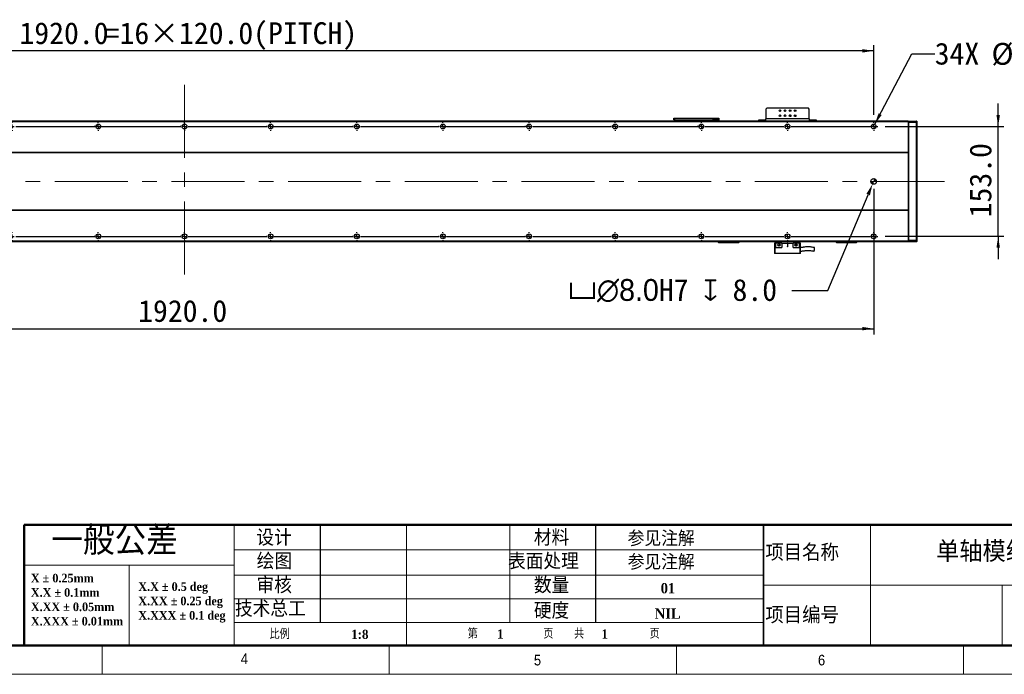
# Model space of a CAD drawing. Header units: millimetres. Extents: x 40 to 3320, y 40 to 2336.
# Tile 6 of 15: x 1165 to 2537, y 40 to 952. Entities that reach past the tile are written whole.
import ezdxf

# ---------------------------------------------------------------- set-up
doc = ezdxf.new("R2010")
doc.units = ezdxf.units.MM
doc.header["$LTSCALE"] = 8
doc.header["$PDSIZE"] = -1
doc.linetypes.add('CENTERX2', pattern=[20.32, 12.7, -2.54, 2.54, -2.54])
doc.layers.add('DIMNS', color=7, linetype='Continuous')
doc.styles.add('SLDTEXTSTYLE0', font='Gothic.ttf', dxfattribs={"width": 0.913})
doc.styles.add('SLDTEXTSTYLE1', font='timesbd.ttf', dxfattribs={"width": 0.933})
doc.styles.add('SLDTEXTSTYLE2', font='txt', dxfattribs={"bigfont": 'bigfont'})
doc.styles.add('SLDTEXTSTYLE3', font='txt', dxfattribs={"bigfont": 'bigfont'})
doc.styles.add('SLDTEXTSTYLE6', font='timesbd.ttf', dxfattribs={"width": 0.933, "bigfont": 'bigfont'})
doc.styles.add('SLDTEXTSTYLE7', font='txt')
doc.dimstyles.new('SLDDIMSTYLE0', dxfattribs={"dimtxt": 30.4, "dimasz": 16, "dimexe": 0, "dimexo": 0.0625, "dimgap": 7.6, "dimtad": 2, "dimdec": 1, "dimrnd": 1e-09, "dimzin": 4, "dimdsep": 46, "dimtxsty": 'SLDTEXTSTYLE7', "dimsah": 1, "dimcen": 0.09, "dimadec": 0, "dimazin": 1, "dimtfac": 1, "dimtdec": 1, "dimtmove": 0, "dimatfit": 0, "dimfxl": 0, "dimfrac": 2, "dimtolj": 1, "dimtzin": 12, "dimarcsym": 0})
doc.dimstyles.new('SLDDIMSTYLE1', dxfattribs={"dimtxt": 30.4, "dimasz": 16, "dimexe": 0, "dimexo": 0.0625, "dimgap": 7.6, "dimtad": 2, "dimdec": 1, "dimrnd": 1e-09, "dimzin": 4, "dimdsep": 46, "dimtxsty": 'SLDTEXTSTYLE7', "dimsah": 1, "dimcen": 0.09, "dimadec": 0, "dimazin": 1, "dimtfac": 1, "dimtdec": 1, "dimtofl": 0, "dimtmove": 0, "dimatfit": 3, "dimfxl": 0, "dimfrac": 2, "dimtolj": 1, "dimtzin": 12, "dimarcsym": 0})
doc.dimstyles.new('SLDDIMSTYLE2', dxfattribs={"dimtxt": 30.4, "dimasz": 16, "dimexe": 0, "dimexo": 0.0625, "dimgap": 7.6, "dimtad": 0, "dimtih": 1, "dimtoh": 1, "dimdec": 1, "dimrnd": 1e-09, "dimzin": 4, "dimdsep": 46, "dimtxsty": 'SLDTEXTSTYLE7', "dimsah": 1, "dimcen": 0, "dimadec": 0, "dimazin": 1, "dimtfac": 1, "dimtdec": 1, "dimtofl": 0, "dimtmove": 0, "dimatfit": 3, "dimfxl": 0, "dimfrac": 2, "dimtolj": 1, "dimtzin": 12, "dimarcsym": 0})
doc.dimstyles.new('SLDDIMSTYLE6', dxfattribs={"dimtxt": 30.4, "dimasz": 16, "dimexe": 0, "dimexo": 0.0625, "dimgap": 7.6, "dimtad": 0, "dimtih": 1, "dimtoh": 1, "dimdec": 1, "dimrnd": 1e-09, "dimzin": 12, "dimdsep": 46, "dimtxsty": 'SLDTEXTSTYLE7', "dimsah": 1, "dimcen": 0, "dimadec": 0, "dimazin": 3, "dimtfac": 1, "dimtdec": 1, "dimtofl": 0, "dimtmove": 0, "dimatfit": 3, "dimfxl": 0, "dimfrac": 2, "dimtolj": 1, "dimtzin": 12, "dimarcsym": 0})

# ---------------------------------------------------------------- blocks, each defined once
blk = doc.blocks.new('SW_NOTE_0')
at = {"color": 0, "linetype": 'Continuous', "lineweight": 0, "char_height": 12, "attachment_point": 1, "style": 'SLDTEXTSTYLE1'}
for s, insert in [('X.X ± 0.5 deg', (0, 15.8)), ('X.XX ± 0.25 deg', (0, -4.2)), ('X.XXX ± 0.1 deg', (0, -24.2))]:
    blk.add_mtext(s, dxfattribs=dict(at, insert=insert))
blk = doc.blocks.new('SW_NOTE_1')
at = {"color": 0, "linetype": 'Continuous', "lineweight": 0, "char_height": 12, "attachment_point": 1, "style": 'SLDTEXTSTYLE1'}
for s, insert in [('X ± 0.25mm ', (0, 15.8)), ('X.X ± 0.1mm', (0, -4.2))]:
    blk.add_mtext(s, dxfattribs=dict(at, insert=insert))
blk = doc.blocks.new('SW_NOTE_2')
at = {"color": 0, "linetype": 'Continuous', "lineweight": 0, "char_height": 12, "attachment_point": 1, "style": 'SLDTEXTSTYLE1'}
for s, insert in [('X.XX ± 0.05mm', (0, 15.8)), ('X.XXX ± 0.01mm', (0, -4.2))]:
    blk.add_mtext(s, dxfattribs=dict(at, insert=insert))
blk = doc.blocks.new('_D_27')
at = {"layer": 'DIMNS'}
for p, q in [((2356.4, 805.9), (2407.9, 904.2)), ((2407.9, 904.2), (2439.9, 904.2))]:
    blk.add_line(p, q, dxfattribs=at)
blk.add_solid([(2356.4, 805.9), (2366, 818.9), (2361.7, 821.2)], dxfattribs=at)
at = {"layer": 'DIMNS', "char_height": 30.4, "attachment_point": 1, "style": 'SLDTEXTSTYLE7'}
for s, insert in [('34X ', (2439.9, 919.5)), ('%%c', (2519, 919.2)), (' 6.8 THROUGH HOLE', (2566, 919.5))]:
    blk.add_mtext(s, dxfattribs=dict(at, insert=insert))
blk = doc.blocks.new('_D_28')
at = {"layer": 'Defpoints', "color": 0}
for p in [(2356.4, 730), (2353.3, 722.7)]:
    blk.add_point(p, dxfattribs=at)
at = {"layer": 'DIMNS', "color": 0, "lineweight": -2}
for p, q in [((2291.2, 574.6), (2347.1, 707.9)), ((2241, 574.6), (2291.2, 574.6))]:
    blk.add_line(p, q, dxfattribs=at)
at = {"layer": 'DIMNS', "color": 0}
blk.add_solid([(2344.7, 708.9), (2349.6, 706.9), (2353.3, 722.7)], dxfattribs=at)
at = {"layer": 'DIMNS', "color": 0, "insert": (1908.3, 590.4), "char_height": 30.4, "attachment_point": 1, "style": 'SLDTEXTSTYLE7'}
blk.add_mtext('\\A1; {\\fGDT|b0|i0|c134|p2;v\\fMS PGothic|b0|i0|c128|p34;∅8.0}H7 {\\fGDT|b0|i0|c134|p2;x} 8.0', dxfattribs=at)
blk = doc.blocks.new('_D_29')
at = {"layer": 'DIMNS'}
for p, q in [((2354.9, 716.2), (2354.9, 513.3)), ((434.9, 709.7), (434.9, 513.3)), ((434.9, 521.3), (2354.9, 521.3))]:
    blk.add_line(p, q, dxfattribs=at)
for points in [[(434.9, 521.3), (450.9, 518.9), (450.9, 523.7)], [(2354.9, 521.3), (2338.9, 523.7), (2338.9, 518.9)]]:
    blk.add_solid(points, dxfattribs=at)
at = {"layer": 'DIMNS', "insert": (1330.3, 561.2), "char_height": 30.4, "attachment_point": 1, "style": 'SLDTEXTSTYLE7'}
blk.add_mtext('1920.0', dxfattribs=at)
blk = doc.blocks.new('_D_30')
at = {"layer": 'DIMNS'}
for p, q in [((434.9, 819), (434.9, 916.2)), ((2354.9, 908.2), (434.9, 908.2)), ((2354.9, 819), (2354.9, 916.2))]:
    blk.add_line(p, q, dxfattribs=at)
for points in [[(434.9, 908.2), (450.9, 905.8), (450.9, 910.6)], [(2354.9, 908.2), (2338.9, 910.6), (2338.9, 905.8)]]:
    blk.add_solid(points, dxfattribs=at)
at = {"layer": 'DIMNS', "char_height": 30.4, "attachment_point": 1, "style": 'SLDTEXTSTYLE7'}
for s, insert in [('1920.0', (1165, 948)), ('=16×120.0(PITCH)', (1283.8, 948))]:
    blk.add_mtext(s, dxfattribs=dict(at, insert=insert))
blk = doc.blocks.new('_D_31')
at = {"layer": 'DIMNS'}
for p, q in [((2528.3, 802.9), (2528.3, 834.9)), ((2371, 802.9), (2536.3, 802.9)), ((2528.3, 649.9), (2528.3, 802.9)), ((2371, 649.9), (2536.3, 649.9)), ((2528.3, 649.9), (2528.3, 617.9))]:
    blk.add_line(p, q, dxfattribs=at)
for points in [[(2528.3, 802.9), (2530.7, 818.9), (2525.9, 818.9)], [(2528.3, 649.9), (2525.9, 633.9), (2530.7, 633.9)]]:
    blk.add_solid(points, dxfattribs=at)
at = {"layer": 'DIMNS', "insert": (2488.4, 676.3), "char_height": 30.4, "attachment_point": 1, "rotation": 90, "style": 'SLDTEXTSTYLE7'}
blk.add_mtext('153.0', dxfattribs=at)
blk = doc.blocks.new('SW_CENTERMARKSYMBOL_34')
at = {"layer": 'DIMNS', "color": 0}
for p, q in [((-5.08, 0), (-5.94, 0)), ((0, 0), (-2.54, 0)), ((0, 5.08), (0, 5.94)), ((0, 0), (0, 2.54)), ((0, 0), (0, -2.54)), ((0, 0), (2.54, 0)), ((5.08, 0), (114.92, 0)), ((114.92, 0), (114.06, 0)), ((120, 0), (117.46, 0)), ((120, 0), (117.46, 0)), ((120, 5.08), (120, 5.94)), ((120, 0), (120, 2.54)), ((120, 0), (120, 2.54)), ((120, 0), (120, -2.54)), ((120, 0), (122.54, 0)), ((120, 0), (120, -2.54)), ((120, 0), (122.54, 0)), ((125.08, 0), (125.94, 0)), ((125.08, 0), (234.92, 0)), ((234.92, 0), (234.06, 0)), ((240, 0), (237.46, 0)), ((240, 0), (237.46, 0)), ((240, 0), (237.46, 0)), ((240, 5.08), (240, 5.94)), ((240, 0), (240, 2.54)), ((240, 0), (240, 2.54)), ((240, 0), (240, 2.54)), ((240, 0), (240, -2.54)), ((240, 0), (242.54, 0)), ((240, 0), (240, -2.54)), ((240, 0), (242.54, 0)), ((240, 0), (240, -2.54)), ((240, 0), (242.54, 0)), ((245.08, 0), (245.94, 0)), ((245.08, 0), (354.92, 0)), ((354.92, 0), (354.06, 0)), ((360, 0), (357.46, 0)), ((360, 0), (357.46, 0)), ((360, 0), (357.46, 0)), ((360, 0), (357.46, 0)), ((360, 5.08), (360, 5.94)), ((360, 0), (360, 2.54)), ((360, 0), (360, 2.54)), ((360, 0), (360, 2.54)), ((360, 0), (360, 2.54)), ((360, 0), (360, -2.54)), ((360, 0), (362.54, 0)), ((360, 0), (360, -2.54)), ((360, 0), (362.54, 0)), ((360, 0), (360, -2.54)), ((360, 0), (362.54, 0)), ((360, 0), (360, -2.54)), ((360, 0), (362.54, 0)), ((365.08, 0), (365.94, 0)), ((365.08, 0), (474.92, 0)), ((474.92, 0), (474.06, 0)), ((480, 0), (477.46, 0)), ((480, 0), (477.46, 0)), ((480, 0), (477.46, 0)), ((480, 0), (477.46, 0)), ((480, 0), (477.46, 0)), ((480, 5.08), (480, 5.94)), ((480, 0), (480, 2.54)), ((480, 0), (480, 2.54)), ((480, 0), (480, 2.54)), ((480, 0), (480, 2.54)), ((480, 0), (480, 2.54)), ((480, 0), (480, -2.54)), ((480, 0), (482.54, 0)), ((480, 0), (480, -2.54)), ((480, 0), (482.54, 0)), ((480, 0), (480, -2.54)), ((480, 0), (482.54, 0)), ((480, 0), (480, -2.54)), ((480, 0), (482.54, 0)), ((480, 0), (480, -2.54)), ((480, 0), (482.54, 0)), ((485.08, 0), (485.94, 0)), ((485.08, 0), (594.92, 0)), ((594.92, 0), (594.06, 0)), ((600, 0), (597.46, 0)), ((600, 0), (597.46, 0)), ((600, 0), (597.46, 0)), ((600, 0), (597.46, 0)), ((600, 0), (597.46, 0)), ((600, 0), (597.46, 0)), ((600, 5.08), (600, 5.94)), ((600, 0), (600, 2.54)), ((600, 0), (600, 2.54)), ((600, 0), (600, 2.54)), ((600, 0), (600, 2.54)), ((600, 0), (600, 2.54)), ((600, 0), (600, 2.54)), ((600, 0), (600, -2.54)), ((600, 0), (602.54, 0)), ((600, 0), (600, -2.54)), ((600, 0), (602.54, 0)), ((600, 0), (600, -2.54)), ((600, 0), (602.54, 0)), ((600, 0), (600, -2.54)), ((600, 0), (602.54, 0)), ((600, 0), (600, -2.54)), ((600, 0), (602.54, 0)), ((600, 0), (600, -2.54)), ((600, 0), (602.54, 0)), ((605.08, 0), (605.94, 0)), ((605.08, 0), (714.92, 0)), ((714.92, 0), (714.06, 0)), ((720, 0), (717.46, 0)), ((720, 0), (717.46, 0)), ((720, 0), (717.46, 0)), ((720, 0), (717.46, 0)), ((720, 0), (717.46, 0)), ((720, 0), (717.46, 0)), ((720, 0), (717.46, 0)), ((720, 5.08), (720, 5.94)), ((720, 0), (720, 2.54)), ((720, 0), (720, 2.54)), ((720, 0), (720, 2.54)), ((720, 0), (720, 2.54)), ((720, 0), (720, 2.54)), ((720, 0), (720, 2.54)), ((720, 0), (720, 2.54)), ((720, 0), (720, -2.54)), ((720, 0), (722.54, 0)), ((720, 0), (720, -2.54)), ((720, 0), (722.54, 0)), ((720, 0), (720, -2.54)), ((720, 0), (722.54, 0)), ((720, 0), (720, -2.54)), ((720, 0), (722.54, 0)), ((720, 0), (720, -2.54)), ((720, 0), (722.54, 0)), ((720, 0), (720, -2.54)), ((720, 0), (722.54, 0)), ((720, 0), (720, -2.54)), ((720, 0), (722.54, 0)), ((725.08, 0), (725.94, 0)), ((725.08, 0), (834.92, 0)), ((834.92, 0), (834.06, 0)), ((840, 0), (837.46, 0)), ((840, 0), (837.46, 0)), ((840, 0), (837.46, 0)), ((840, 0), (837.46, 0)), ((840, 0), (837.46, 0)), ((840, 0), (837.46, 0)), ((840, 0), (837.46, 0)), ((840, 0), (837.46, 0)), ((840, 5.08), (840, 5.94)), ((840, 0), (840, 2.54)), ((840, 0), (840, 2.54)), ((840, 0), (840, 2.54)), ((840, 0), (840, 2.54)), ((840, 0), (840, 2.54)), ((840, 0), (840, 2.54)), ((840, 0), (840, 2.54)), ((840, 0), (840, 2.54)), ((840, 0), (840, -2.54)), ((840, 0), (842.54, 0)), ((840, 0), (840, -2.54)), ((840, 0), (842.54, 0)), ((840, 0), (840, -2.54)), ((840, 0), (842.54, 0)), ((840, 0), (840, -2.54)), ((840, 0), (842.54, 0)), ((840, 0), (840, -2.54)), ((840, 0), (842.54, 0)), ((840, 0), (840, -2.54)), ((840, 0), (842.54, 0)), ((840, 0), (840, -2.54)), ((840, 0), (842.54, 0)), ((840, 0), (840, -2.54)), ((840, 0), (842.54, 0)), ((845.08, 0), (845.94, 0)), ((845.08, 0), (954.92, 0)), ((954.92, 0), (954.06, 0)), ((960, 0), (957.46, 0)), ((960, 0), (957.46, 0)), ((960, 0), (957.46, 0)), ((960, 0), (957.46, 0)), ((960, 0), (957.46, 0)), ((960, 0), (957.46, 0)), ((960, 0), (957.46, 0)), ((960, 5.08), (960, 5.94)), ((960, 0), (960, 2.54)), ((960, 0), (960, 2.54)), ((960, 0), (960, 2.54)), ((960, 0), (960, 2.54)), ((960, 0), (960, 2.54)), ((960, 0), (960, 2.54)), ((960, 0), (960, 2.54)), ((960, 0), (960, -2.54)), ((960, 0), (962.54, 0)), ((960, 0), (960, -2.54)), ((960, 0), (962.54, 0)), ((960, 0), (960, -2.54)), ((960, 0), (962.54, 0)), ((960, 0), (960, -2.54)), ((960, 0), (962.54, 0)), ((960, 0), (960, -2.54)), ((960, 0), (962.54, 0)), ((960, 0), (960, -2.54)), ((960, 0), (962.54, 0)), ((960, 0), (960, -2.54)), ((960, 0), (962.54, 0)), ((965.08, 0), (965.94, 0)), ((965.08, 0), (1074.92, 0)), ((1074.92, 0), (1074.06, 0)), ((1080, 0), (1077.46, 0)), ((1080, 0), (1077.46, 0)), ((1080, 0), (1077.46, 0)), ((1080, 0), (1077.46, 0)), ((1080, 0), (1077.46, 0)), ((1080, 0), (1077.46, 0)), ((1080, 5.08), (1080, 5.94)), ((1080, 0), (1080, 2.54)), ((1080, 0), (1080, 2.54)), ((1080, 0), (1080, 2.54)), ((1080, 0), (1080, 2.54)), ((1080, 0), (1080, 2.54)), ((1080, 0), (1080, 2.54)), ((1080, 0), (1080, -2.54)), ((1080, 0), (1082.54, 0)), ((1080, 0), (1080, -2.54)), ((1080, 0), (1082.54, 0)), ((1080, 0), (1080, -2.54)), ((1080, 0), (1082.54, 0)), ((1080, 0), (1080, -2.54)), ((1080, 0), (1082.54, 0)), ((1080, 0), (1080, -2.54)), ((1080, 0), (1082.54, 0)), ((1080, 0), (1080, -2.54)), ((1080, 0), (1082.54, 0)), ((1085.08, 0), (1085.94, 0)), ((1085.08, 0), (1194.92, 0)), ((1194.92, 0), (1194.06, 0)), ((1200, 0), (1197.46, 0)), ((1200, 0), (1197.46, 0)), ((1200, 0), (1197.46, 0)), ((1200, 0), (1197.46, 0)), ((1200, 0), (1197.46, 0)), ((1200, 5.08), (1200, 5.94)), ((1200, 0), (1200, 2.54)), ((1200, 0), (1200, 2.54)), ((1200, 0), (1200, 2.54)), ((1200, 0), (1200, 2.54)), ((1200, 0), (1200, 2.54)), ((1200, 0), (1200, -2.54)), ((1200, 0), (1202.54, 0)), ((1200, 0), (1200, -2.54)), ((1200, 0), (1202.54, 0)), ((1200, 0), (1200, -2.54)), ((1200, 0), (1202.54, 0)), ((1200, 0), (1200, -2.54)), ((1200, 0), (1202.54, 0)), ((1200, 0), (1200, -2.54)), ((1200, 0), (1202.54, 0)), ((1205.08, 0), (1205.94, 0)), ((1205.08, 0), (1314.92, 0)), ((1314.92, 0), (1314.06, 0)), ((1320, 0), (1317.46, 0)), ((1320, 0), (1317.46, 0)), ((1320, 0), (1317.46, 0)), ((1320, 0), (1317.46, 0)), ((1320, 5.08), (1320, 5.94)), ((1320, 0), (1320, 2.54)), ((1320, 0), (1320, 2.54)), ((1320, 0), (1320, 2.54)), ((1320, 0), (1320, 2.54)), ((1320, 0), (1320, -2.54)), ((1320, 0), (1322.54, 0)), ((1320, 0), (1320, -2.54)), ((1320, 0), (1322.54, 0)), ((1320, 0), (1320, -2.54)), ((1320, 0), (1322.54, 0)), ((1320, 0), (1320, -2.54)), ((1320, 0), (1322.54, 0)), ((1325.08, 0), (1325.94, 0)), ((1325.08, 0), (1434.92, 0)), ((1434.92, 0), (1434.06, 0)), ((1440, 0), (1437.46, 0)), ((1440, 0), (1437.46, 0)), ((1440, 0), (1437.46, 0)), ((1440, 5.08), (1440, 5.94)), ((1440, 0), (1440, 2.54)), ((1440, 0), (1440, 2.54)), ((1440, 0), (1440, 2.54)), ((1440, 0), (1440, -2.54)), ((1440, 0), (1442.54, 0)), ((1440, 0), (1440, -2.54)), ((1440, 0), (1442.54, 0)), ((1440, 0), (1440, -2.54)), ((1440, 0), (1442.54, 0)), ((1445.08, 0), (1445.94, 0)), ((1445.08, 0), (1554.92, 0)), ((1554.92, 0), (1554.06, 0)), ((1560, 0), (1557.46, 0)), ((1560, 0), (1557.46, 0)), ((1560, 5.08), (1560, 5.94)), ((1560, 0), (1560, 2.54)), ((1560, 0), (1560, 2.54)), ((1560, 0), (1560, -2.54)), ((1560, 0), (1562.54, 0)), ((1560, 0), (1560, -2.54)), ((1560, 0), (1562.54, 0)), ((1565.08, 0), (1565.94, 0)), ((1565.08, 0), (1674.92, 0)), ((1680, 0), (1677.46, 0)), ((1680, 5.08), (1680, 5.94)), ((1680, 0), (1680, 2.54)), ((1680, 0), (1680, -2.54)), ((1680, 0), (1682.54, 0)), ((1685.08, 0), (1794.92, 0)), ((1800, 0), (1797.46, 0)), ((1800, 5.08), (1800, 5.94)), ((1800, 0), (1800, 2.54)), ((1800, 0), (1800, -2.54)), ((1800, 0), (1802.54, 0)), ((1805.08, 0), (1805.94, 0)), ((0, -5.08), (0, -5.94)), ((120, -5.08), (120, -5.94)), ((240, -5.08), (240, -5.94)), ((360, -5.08), (360, -5.94)), ((480, -5.08), (480, -5.94)), ((600, -5.08), (600, -5.94)), ((720, -5.08), (720, -5.94)), ((840, -5.08), (840, -5.94)), ((960, -5.08), (960, -5.94)), ((1080, -5.08), (1080, -5.94)), ((1200, -5.08), (1200, -5.94)), ((1320, -5.08), (1320, -5.94)), ((1440, -5.08), (1440, -5.94)), ((1560, -5.08), (1560, -5.94)), ((1680, -5.08), (1680, -5.94)), ((1800, -5.08), (1800, -5.94))]:
    blk.add_line(p, q, dxfattribs=at)
blk = doc.blocks.new('SW_CENTERMARKSYMBOL_35')
at = {"layer": 'DIMNS', "color": 0}
for p, q in [((-5.08, 0), (-5.94, 0)), ((0, 0), (-2.54, 0)), ((0, 5.08), (0, 5.94)), ((0, 0), (0, 2.54)), ((0, 0), (0, -2.54)), ((0, 0), (2.54, 0)), ((5.08, 0), (114.92, 0)), ((114.92, 0), (114.06, 0)), ((120, 0), (117.46, 0)), ((120, 0), (117.46, 0)), ((120, 5.08), (120, 5.94)), ((120, 0), (120, 2.54)), ((120, 0), (120, 2.54)), ((120, 0), (120, -2.54)), ((120, 0), (122.54, 0)), ((120, 0), (120, -2.54)), ((120, 0), (122.54, 0)), ((125.08, 0), (125.94, 0)), ((125.08, 0), (234.92, 0)), ((234.92, 0), (234.06, 0)), ((240, 0), (237.46, 0)), ((240, 0), (237.46, 0)), ((240, 0), (237.46, 0)), ((240, 5.08), (240, 5.94)), ((240, 0), (240, 2.54)), ((240, 0), (240, 2.54)), ((240, 0), (240, 2.54)), ((240, 0), (240, -2.54)), ((240, 0), (242.54, 0)), ((240, 0), (240, -2.54)), ((240, 0), (242.54, 0)), ((240, 0), (240, -2.54)), ((240, 0), (242.54, 0)), ((245.08, 0), (245.94, 0)), ((245.08, 0), (354.92, 0)), ((354.92, 0), (354.06, 0)), ((360, 0), (357.46, 0)), ((360, 0), (357.46, 0)), ((360, 0), (357.46, 0)), ((360, 0), (357.46, 0)), ((360, 5.08), (360, 5.94)), ((360, 0), (360, 2.54)), ((360, 0), (360, 2.54)), ((360, 0), (360, 2.54)), ((360, 0), (360, 2.54)), ((360, 0), (360, -2.54)), ((360, 0), (362.54, 0)), ((360, 0), (360, -2.54)), ((360, 0), (362.54, 0)), ((360, 0), (360, -2.54)), ((360, 0), (362.54, 0)), ((360, 0), (360, -2.54)), ((360, 0), (362.54, 0)), ((365.08, 0), (365.94, 0)), ((365.08, 0), (474.92, 0)), ((474.92, 0), (474.06, 0)), ((480, 0), (477.46, 0)), ((480, 0), (477.46, 0)), ((480, 0), (477.46, 0)), ((480, 0), (477.46, 0)), ((480, 0), (477.46, 0)), ((480, 5.08), (480, 5.94)), ((480, 0), (480, 2.54)), ((480, 0), (480, 2.54)), ((480, 0), (480, 2.54)), ((480, 0), (480, 2.54)), ((480, 0), (480, 2.54)), ((480, 0), (480, -2.54)), ((480, 0), (482.54, 0)), ((480, 0), (480, -2.54)), ((480, 0), (482.54, 0)), ((480, 0), (480, -2.54)), ((480, 0), (482.54, 0)), ((480, 0), (480, -2.54)), ((480, 0), (482.54, 0)), ((480, 0), (480, -2.54)), ((480, 0), (482.54, 0)), ((485.08, 0), (485.94, 0)), ((485.08, 0), (594.92, 0)), ((594.92, 0), (594.06, 0)), ((600, 0), (597.46, 0)), ((600, 0), (597.46, 0)), ((600, 0), (597.46, 0)), ((600, 0), (597.46, 0)), ((600, 0), (597.46, 0)), ((600, 0), (597.46, 0)), ((600, 5.08), (600, 5.94)), ((600, 0), (600, 2.54)), ((600, 0), (600, 2.54)), ((600, 0), (600, 2.54)), ((600, 0), (600, 2.54)), ((600, 0), (600, 2.54)), ((600, 0), (600, 2.54)), ((600, 0), (600, -2.54)), ((600, 0), (602.54, 0)), ((600, 0), (600, -2.54)), ((600, 0), (602.54, 0)), ((600, 0), (600, -2.54)), ((600, 0), (602.54, 0)), ((600, 0), (600, -2.54)), ((600, 0), (602.54, 0)), ((600, 0), (600, -2.54)), ((600, 0), (602.54, 0)), ((600, 0), (600, -2.54)), ((600, 0), (602.54, 0)), ((605.08, 0), (605.94, 0)), ((605.08, 0), (714.92, 0)), ((714.92, 0), (714.06, 0)), ((720, 0), (717.46, 0)), ((720, 0), (717.46, 0)), ((720, 0), (717.46, 0)), ((720, 0), (717.46, 0)), ((720, 0), (717.46, 0)), ((720, 0), (717.46, 0)), ((720, 0), (717.46, 0)), ((720, 5.08), (720, 5.94)), ((720, 0), (720, 2.54)), ((720, 0), (720, 2.54)), ((720, 0), (720, 2.54)), ((720, 0), (720, 2.54)), ((720, 0), (720, 2.54)), ((720, 0), (720, 2.54)), ((720, 0), (720, 2.54)), ((720, 0), (720, -2.54)), ((720, 0), (722.54, 0)), ((720, 0), (720, -2.54)), ((720, 0), (722.54, 0)), ((720, 0), (720, -2.54)), ((720, 0), (722.54, 0)), ((720, 0), (720, -2.54)), ((720, 0), (722.54, 0)), ((720, 0), (720, -2.54)), ((720, 0), (722.54, 0)), ((720, 0), (720, -2.54)), ((720, 0), (722.54, 0)), ((720, 0), (720, -2.54)), ((720, 0), (722.54, 0)), ((725.08, 0), (725.94, 0)), ((725.08, 0), (834.92, 0)), ((834.92, 0), (834.06, 0)), ((840, 0), (837.46, 0)), ((840, 0), (837.46, 0)), ((840, 0), (837.46, 0)), ((840, 0), (837.46, 0)), ((840, 0), (837.46, 0)), ((840, 0), (837.46, 0)), ((840, 0), (837.46, 0)), ((840, 0), (837.46, 0)), ((840, 5.08), (840, 5.94)), ((840, 0), (840, 2.54)), ((840, 0), (840, 2.54)), ((840, 0), (840, 2.54)), ((840, 0), (840, 2.54)), ((840, 0), (840, 2.54)), ((840, 0), (840, 2.54)), ((840, 0), (840, 2.54)), ((840, 0), (840, 2.54)), ((840, 0), (840, -2.54)), ((840, 0), (842.54, 0)), ((840, 0), (840, -2.54)), ((840, 0), (842.54, 0)), ((840, 0), (840, -2.54)), ((840, 0), (842.54, 0)), ((840, 0), (840, -2.54)), ((840, 0), (842.54, 0)), ((840, 0), (840, -2.54)), ((840, 0), (842.54, 0)), ((840, 0), (840, -2.54)), ((840, 0), (842.54, 0)), ((840, 0), (840, -2.54)), ((840, 0), (842.54, 0)), ((840, 0), (840, -2.54)), ((840, 0), (842.54, 0)), ((845.08, 0), (845.94, 0)), ((845.08, 0), (954.92, 0)), ((954.92, 0), (954.06, 0)), ((960, 0), (957.46, 0)), ((960, 0), (957.46, 0)), ((960, 0), (957.46, 0)), ((960, 0), (957.46, 0)), ((960, 0), (957.46, 0)), ((960, 0), (957.46, 0)), ((960, 0), (957.46, 0)), ((960, 5.08), (960, 5.94)), ((960, 0), (960, 2.54)), ((960, 0), (960, 2.54)), ((960, 0), (960, 2.54)), ((960, 0), (960, 2.54)), ((960, 0), (960, 2.54)), ((960, 0), (960, 2.54)), ((960, 0), (960, 2.54)), ((960, 0), (960, -2.54)), ((960, 0), (962.54, 0)), ((960, 0), (960, -2.54)), ((960, 0), (962.54, 0)), ((960, 0), (960, -2.54)), ((960, 0), (962.54, 0)), ((960, 0), (960, -2.54)), ((960, 0), (962.54, 0)), ((960, 0), (960, -2.54)), ((960, 0), (962.54, 0)), ((960, 0), (960, -2.54)), ((960, 0), (962.54, 0)), ((960, 0), (960, -2.54)), ((960, 0), (962.54, 0)), ((965.08, 0), (965.94, 0)), ((965.08, 0), (1074.92, 0)), ((1074.92, 0), (1074.06, 0)), ((1080, 0), (1077.46, 0)), ((1080, 0), (1077.46, 0)), ((1080, 0), (1077.46, 0)), ((1080, 0), (1077.46, 0)), ((1080, 0), (1077.46, 0)), ((1080, 0), (1077.46, 0)), ((1080, 5.08), (1080, 5.94)), ((1080, 0), (1080, 2.54)), ((1080, 0), (1080, 2.54)), ((1080, 0), (1080, 2.54)), ((1080, 0), (1080, 2.54)), ((1080, 0), (1080, 2.54)), ((1080, 0), (1080, 2.54)), ((1080, 0), (1080, -2.54)), ((1080, 0), (1082.54, 0)), ((1080, 0), (1080, -2.54)), ((1080, 0), (1082.54, 0)), ((1080, 0), (1080, -2.54)), ((1080, 0), (1082.54, 0)), ((1080, 0), (1080, -2.54)), ((1080, 0), (1082.54, 0)), ((1080, 0), (1080, -2.54)), ((1080, 0), (1082.54, 0)), ((1080, 0), (1080, -2.54)), ((1080, 0), (1082.54, 0)), ((1085.08, 0), (1085.94, 0)), ((1085.08, 0), (1194.92, 0)), ((1194.92, 0), (1194.06, 0)), ((1200, 0), (1197.46, 0)), ((1200, 0), (1197.46, 0)), ((1200, 0), (1197.46, 0)), ((1200, 0), (1197.46, 0)), ((1200, 0), (1197.46, 0)), ((1200, 5.08), (1200, 5.94)), ((1200, 0), (1200, 2.54)), ((1200, 0), (1200, 2.54)), ((1200, 0), (1200, 2.54)), ((1200, 0), (1200, 2.54)), ((1200, 0), (1200, 2.54)), ((1200, 0), (1200, -2.54)), ((1200, 0), (1202.54, 0)), ((1200, 0), (1200, -2.54)), ((1200, 0), (1202.54, 0)), ((1200, 0), (1200, -2.54)), ((1200, 0), (1202.54, 0)), ((1200, 0), (1200, -2.54)), ((1200, 0), (1202.54, 0)), ((1200, 0), (1200, -2.54)), ((1200, 0), (1202.54, 0)), ((1205.08, 0), (1205.94, 0)), ((1205.08, 0), (1314.92, 0)), ((1314.92, 0), (1314.06, 0)), ((1320, 0), (1317.46, 0)), ((1320, 0), (1317.46, 0)), ((1320, 0), (1317.46, 0)), ((1320, 0), (1317.46, 0)), ((1320, 5.08), (1320, 5.94)), ((1320, 0), (1320, 2.54)), ((1320, 0), (1320, 2.54)), ((1320, 0), (1320, 2.54)), ((1320, 0), (1320, 2.54)), ((1320, 0), (1320, -2.54)), ((1320, 0), (1322.54, 0)), ((1320, 0), (1320, -2.54)), ((1320, 0), (1322.54, 0)), ((1320, 0), (1320, -2.54)), ((1320, 0), (1322.54, 0)), ((1320, 0), (1320, -2.54)), ((1320, 0), (1322.54, 0)), ((1325.08, 0), (1325.94, 0)), ((1325.08, 0), (1434.92, 0)), ((1434.92, 0), (1434.06, 0)), ((1440, 0), (1437.46, 0)), ((1440, 0), (1437.46, 0)), ((1440, 0), (1437.46, 0)), ((1440, 5.08), (1440, 5.94)), ((1440, 0), (1440, 2.54)), ((1440, 0), (1440, 2.54)), ((1440, 0), (1440, 2.54)), ((1440, 0), (1440, -2.54)), ((1440, 0), (1442.54, 0)), ((1440, 0), (1440, -2.54)), ((1440, 0), (1442.54, 0)), ((1440, 0), (1440, -2.54)), ((1440, 0), (1442.54, 0)), ((1445.08, 0), (1445.94, 0)), ((1445.08, 0), (1554.92, 0)), ((1554.92, 0), (1554.06, 0)), ((1560, 0), (1557.46, 0)), ((1560, 0), (1557.46, 0)), ((1560, 5.08), (1560, 5.94)), ((1560, 0), (1560, 2.54)), ((1560, 0), (1560, 2.54)), ((1560, 0), (1560, -2.54)), ((1560, 0), (1562.54, 0)), ((1560, 0), (1560, -2.54)), ((1560, 0), (1562.54, 0)), ((1565.08, 0), (1565.94, 0)), ((1565.08, 0), (1674.92, 0)), ((1680, 0), (1677.46, 0)), ((1680, 5.08), (1680, 5.94)), ((1680, 0), (1680, 2.54)), ((1680, 0), (1680, -2.54)), ((1680, 0), (1682.54, 0)), ((1685.08, 0), (1794.92, 0)), ((1800, 0), (1797.46, 0)), ((1800, 5.08), (1800, 5.94)), ((1800, 0), (1800, 2.54)), ((1800, 0), (1800, -2.54)), ((1800, 0), (1802.54, 0)), ((1805.08, 0), (1805.94, 0)), ((0, -5.08), (0, -5.94)), ((120, -5.08), (120, -5.94)), ((240, -5.08), (240, -5.94)), ((360, -5.08), (360, -5.94)), ((480, -5.08), (480, -5.94)), ((600, -5.08), (600, -5.94)), ((720, -5.08), (720, -5.94)), ((840, -5.08), (840, -5.94)), ((960, -5.08), (960, -5.94)), ((1080, -5.08), (1080, -5.94)), ((1200, -5.08), (1200, -5.94)), ((1320, -5.08), (1320, -5.94)), ((1440, -5.08), (1440, -5.94)), ((1560, -5.08), (1560, -5.94)), ((1680, -5.08), (1680, -5.94)), ((1800, -5.08), (1800, -5.94))]:
    blk.add_line(p, q, dxfattribs=at)
blk = doc.blocks.new('SW_DOWELSYMBOL_6')
at = {"linetype": 'Continuous', "lineweight": 18}
h = blk.add_hatch(color=0, dxfattribs=at)
edge = h.paths.add_edge_path(flags=0)
edge.add_arc((0, 0), 4, 180, 270)
edge.add_line((0, -4), (0, 0))
edge.add_line((0, 0), (-4, 0))
h = blk.add_hatch(color=0, dxfattribs=at)
edge = h.paths.add_edge_path(flags=0)
edge.add_arc((0, 0), 4, 0, 90)
edge.add_line((0, 4), (0, 0))
edge.add_line((0, 0), (4, 0))
at = {"layer": 'DIMNS', "color": 0}
blk.add_circle((0, 0), 4, dxfattribs=at)

msp = doc.modelspace()

# ---------------------------------------------------------------- linework, layer by layer
at = {"color": 7, "linetype": 'Continuous', "lineweight": 25}
for p, q in [((2205.8652164, 828.1520988), (2204.8652293, 827.1520968)), ((2204.8652293, 827.1520968), (2204.8652293, 813.3520941)), ((2263.8652445, 828.1520988), (2205.8652164, 828.1520988)), ((2264.8652317, 827.1520968), (2263.8652445, 828.1520988)), ((2264.8652317, 813.3520941), (2264.8652317, 827.1520968)), ((2402.8652431, 810.3520955), (386.8652107, 810.3520955)), ((2402.8652431, 809.3520935), (386.8652107, 809.3520935)), ((2076.3652445, 812.3520996), (2076.3652445, 814.3520962)), ((2076.3652445, 814.3520962), (2077.3652317, 814.3520962)), ((2077.3652317, 812.3520996), (2076.3652445, 812.3520996)), ((2077.3652317, 814.3520962), (2077.3652317, 812.3520996)), ((2077.3652317, 814.3520962), (2131.3652517, 814.3520962)), ((2077.3652317, 812.3520996), (2131.3652517, 812.3520996)), ((2104.3652417, 810.518765), (2104.3652417, 812.3520996)), ((2104.3652417, 810.518765), (2139.3652083, 810.518765)), ((2104.3652417, 810.3520955), (2104.3652417, 810.518765)), ((2131.3652517, 812.3520996), (2131.3652517, 814.3520962)), ((2131.3652517, 814.3520962), (2139.3652083, 814.3520962)), ((2139.3652083, 812.3520996), (2131.3652517, 812.3520996)), ((2139.3652083, 814.3520962), (2139.3652083, 812.3520996)), ((2139.3652083, 812.3520996), (2139.3652083, 810.518765)), ((2139.3652083, 810.518765), (2139.3652083, 810.3520955)), ((2194.8652388, 810.3520955), (2194.8652388, 812.3520996)), ((2194.8652388, 812.3520996), (2195.8652259, 812.3520996)), ((2195.8652259, 812.3520996), (2195.8652259, 810.3520955)), ((2195.8652259, 812.3520996), (2203.8652422, 812.3520996)), ((2203.8652422, 812.3520996), (2203.8652422, 810.3520955)), ((2204.8652293, 812.3520996), (2203.8652422, 812.3520996)), ((2264.8652317, 813.3520941), (2204.8652293, 813.3520941)), ((2204.8652293, 810.3520955), (2204.8652293, 813.3520941)), ((2264.8652317, 813.3520941), (2264.8652317, 810.3520955)), ((2265.8652188, 812.3520996), (2264.8652317, 812.3520996)), ((2265.8652188, 812.3520996), (2265.8652188, 810.3520955)), ((2265.8652188, 812.3520996), (2273.865235, 812.3520996)), ((2273.865235, 810.3520955), (2273.865235, 812.3520996)), ((2273.865235, 812.3520996), (2274.8652221, 812.3520996)), ((2274.8652221, 812.3520996), (2274.8652221, 810.3520955)), ((2402.8652431, 810.0520979), (2403.1651737, 810.3520955)), ((2402.8652431, 810.3520955), (2402.8652431, 809.3520935)), ((2402.8652431, 809.3520935), (2402.8652431, 766.8520968)), ((2403.1651737, 810.3520955), (2403.1651737, 808.3520989)), ((2403.1651737, 810.3520955), (2414.5652773, 810.3520955)), ((2414.5652773, 808.3520989), (2414.5652773, 810.3520955)), ((2414.8652078, 810.0520979), (2414.5652773, 810.3520955)), ((2414.8652078, 810.0520979), (2414.8652078, 808.2278307)), ((2402.8652431, 808.2278307), (2403.1651737, 808.3520989)), ((2403.1651737, 808.3520989), (2403.1651737, 644.3520944)), ((2414.5652773, 808.3520989), (2403.1651737, 808.3520989)), ((2414.5652773, 644.3520944), (2414.5652773, 808.3520989)), ((2414.8652078, 808.2278307), (2414.5652773, 808.3520989)), ((2414.8652078, 808.2278307), (2414.8652078, 644.4763626)), ((2402.8652431, 766.8520968), (386.8652107, 766.8520968)), ((2402.8652431, 766.3520957), (386.8652107, 766.3520957)), ((2402.8652431, 766.8520968), (2402.8652431, 766.3520957)), ((2402.8652431, 766.3520957), (2402.8652431, 686.3520975)), ((2402.8652431, 686.3520975), (386.8652107, 686.3520975)), ((2402.8652431, 685.8520965), (386.8652107, 685.8520965)), ((2402.8652431, 686.3520975), (2402.8652431, 685.8520965)), ((2402.8652431, 685.8520965), (2402.8652431, 643.3520998)), ((2402.8652431, 643.3520998), (386.8652107, 643.3520998)), ((2402.8652431, 642.3520978), (386.8652107, 642.3520978)), ((2138.8652445, 641.1520998), (2138.8652445, 642.3520978)), ((2138.8652445, 641.1520998), (2139.1652347, 640.8520947)), ((2138.8652445, 641.1520998), (2139.8652317, 641.1520998)), ((2139.9895074, 640.8520947), (2139.1652347, 640.8520947)), ((2139.8652317, 642.3520978), (2139.8652317, 641.1520998)), ((2139.9895074, 640.8520947), (2139.8652317, 641.1520998)), ((2139.8652317, 641.1520998), (2165.8652546, 641.1520998)), ((2165.7409789, 640.8520947), (2139.9895074, 640.8520947)), ((2165.7409789, 640.8520947), (2165.8652546, 641.1520998)), ((2166.5652515, 640.8520947), (2165.7409789, 640.8520947)), ((2165.8652546, 641.1520998), (2165.8652546, 642.3520978)), ((2165.8652546, 641.1520998), (2166.8652417, 641.1520998)), ((2166.5652515, 640.8520947), (2166.8652417, 641.1520998)), ((2166.8652417, 642.3520978), (2166.8652417, 641.1520998)), ((2216.8652536, 640.4520954), (2216.8652536, 626.0520975)), ((2218.0652143, 640.4520954), (2216.8652536, 640.4520954)), ((2217.8652407, 640.4520954), (2217.8652407, 642.3520978)), ((2218.0652143, 634.4520982), (2217.8652407, 634.4520982)), ((2217.8652407, 626.0520975), (2217.8652407, 634.4520982)), ((2218.0652143, 640.4520954), (2218.0652143, 634.4520982)), ((2226.8652441, 640.4520954), (2218.0652143, 640.4520954)), ((2218.0652143, 634.4520982), (2226.8652441, 634.4520982)), ((2226.8652441, 640.4520954), (2234.6152188, 640.4520954)), ((2226.8652441, 640.4520954), (2226.8652441, 634.4520982)), ((2235.1152422, 640.4520954), (2234.6152188, 640.4520954)), ((2234.6152188, 640.4520954), (2234.6152188, 635.702097)), ((2235.1152422, 640.4520954), (2242.8652169, 640.4520954)), ((2235.1152422, 635.702097), (2235.1152422, 640.4520954)), ((2251.6652466, 640.4520954), (2242.8652169, 640.4520954)), ((2242.8652169, 634.4520982), (2242.8652169, 640.4520954)), ((2242.8652169, 634.4520982), (2251.6652466, 634.4520982)), ((2246.2433697, 638.9038126), (2246.4107396, 639.001378)), ((2246.2433697, 638.9038126), (2246.4107396, 639.001378)), ((2247.8745104, 638.5033141), (2248.0057599, 638.0993138)), ((2252.8652074, 640.4520954), (2251.6652466, 640.4520954)), ((2251.6652466, 634.4520982), (2251.6652466, 640.4520954)), ((2251.8652202, 634.4520982), (2251.6652466, 634.4520982)), ((2251.8652202, 640.4520954), (2251.8652202, 642.3520978)), ((2251.8652202, 634.4520982), (2251.8652202, 626.0520975)), ((2252.8652074, 626.0520975), (2252.8652074, 640.4520954)), ((2302.8652193, 641.1520998), (2302.8652193, 642.3520978)), ((2302.8652193, 641.1520998), (2303.1652094, 640.8520947)), ((2302.8652193, 641.1520998), (2303.8652064, 641.1520998)), ((2303.9894821, 640.8520947), (2303.1652094, 640.8520947)), ((2303.8652064, 642.3520978), (2303.8652064, 641.1520998)), ((2303.9894821, 640.8520947), (2303.8652064, 641.1520998)), ((2303.8652064, 641.1520998), (2329.8652293, 641.1520998)), ((2329.7409536, 640.8520947), (2303.9894821, 640.8520947)), ((2329.7409536, 640.8520947), (2329.8652293, 641.1520998)), ((2330.5652262, 640.8520947), (2329.7409536, 640.8520947)), ((2329.8652293, 641.1520998), (2329.8652293, 642.3520978)), ((2329.8652293, 641.1520998), (2330.8652164, 641.1520998)), ((2330.5652262, 640.8520947), (2330.8652164, 641.1520998)), ((2330.8652164, 642.3520978), (2330.8652164, 641.1520998)), ((2402.8652431, 644.4763626), (2403.1651737, 644.3520944)), ((2402.8652431, 643.3520998), (2402.8652431, 642.3520978)), ((2402.8652431, 642.6520954), (2403.1651737, 642.3520978)), ((2403.1651737, 644.3520944), (2403.1651737, 642.3520978)), ((2403.1651737, 644.3520944), (2414.5652773, 644.3520944)), ((2414.5652773, 642.3520978), (2403.1651737, 642.3520978)), ((2414.8652078, 644.4763626), (2414.5652773, 644.3520944)), ((2414.5652773, 642.3520978), (2414.5652773, 644.3520944)), ((2414.8652078, 642.6520954), (2414.5652773, 642.3520978)), ((2414.8652078, 644.4763626), (2414.8652078, 642.6520954)), ((2217.8652407, 626.0520975), (2216.8652536, 626.0520975)), ((2251.8652202, 626.0520975), (2217.8652407, 626.0520975)), ((2252.8652074, 626.0520975), (2251.8652202, 626.0520975))]:
    msp.add_line(p, q, dxfattribs=at)
at = {"color": 8, "linetype": 'Continuous', "lineweight": 25}
for p, q in [((2232.1152212, 818.8520978), (2230.6152107, 818.8520978)), ((2239.1152503, 818.8520978), (2237.6152398, 818.8520978))]:
    msp.add_line(p, q, dxfattribs=at)
at = {"color": 7, "linetype": 'Continuous', "lineweight": 50}
for p, q in [((1171.7559834, 248), (1171.7559834, 80)), ((1171.7559834, 248), (1464, 248)), ((3280, 248), (1464, 248)), ((80, 80), (3280, 80))]:
    msp.add_line(p, q, dxfattribs=at)
at = {"color": 7, "linetype": 'Continuous', "lineweight": 18}
for p, q in [((1464, 248), (1464, 220)), ((1464, 192), (1464, 248)), ((1464, 220), (1464, 248)), ((1704.336839, 248), (1704.336839, 80)), ((1848, 248), (1848, 112.0474543)), ((2350.6031435, 248), (2350.6031435, 80)), ((1464, 192), (1464, 220)), ((1464, 213.2644636), (2201.4758613, 213.2644636)), ((1464, 192), (1171.7559834, 192)), ((1317.8779917, 192), (1317.8779917, 80)), ((1464, 192), (1464, 80)), ((1464, 178.0393756), (2201.4758613, 178.0393756)), ((2201.4758613, 164), (2674.0064972, 164)), ((2533.8235685, 164), (2533.8235685, 80)), ((1464, 145.0437235), (2201.4758613, 145.0437235)), ((2201.4758613, 112.0474543), (1464, 112.0474543)), ((80, 80), (3280, 80)), ((984, 80), (3280, 80)), ((1280, 40), (1280, 80)), ((1680, 40), (1680, 80)), ((2080, 80), (2080, 40)), ((2480, 40), (2480, 80)), ((40, 40), (3320, 40))]:
    msp.add_line(p, q, dxfattribs=at)
at = {"color": 7, "linetype": 'Continuous', "lineweight": 35}
msp.add_line((2201.4758613, 248), (2201.4758613, 80), dxfattribs=at)
at = {"color": 7, "linetype": 'Continuous', "lineweight": 25}
for centre, radius in [((2224.3652269, 824.8520966), 1.25), ((2231.3652269, 824.8520966), 1.25), ((2238.3652269, 824.8520966), 1.25), ((2245.3652269, 824.8520966), 1.25), ((2224.3652269, 817.8520966), 1.25), ((2231.3652269, 817.8520966), 1.25), ((2238.3652269, 817.8520966), 1.25), ((2245.3652269, 817.8520966), 1.25), ((1274.8652269, 802.8520966), 3.4), ((1394.8652269, 802.8520966), 3.4), ((1514.8652269, 802.8520966), 3.4), ((1634.8652269, 802.8520966), 3.4), ((1754.8652269, 802.8520966), 3.4), ((1874.8652269, 802.8520966), 3.4), ((1994.8652269, 802.8520966), 3.4), ((2114.8652269, 802.8520966), 3.4), ((2234.8652269, 802.8520966), 3.4), ((2354.8652269, 802.8520966), 3.4), ((2354.8652269, 726.3520966), 4), ((1274.8652269, 649.8520966), 3.4), ((1394.8652269, 649.8520966), 3.4), ((1514.8652269, 649.8520966), 3.4), ((1634.8652269, 649.8520966), 3.4), ((1754.8652269, 649.8520966), 3.4), ((1874.8652269, 649.8520966), 3.4), ((1994.8652269, 649.8520966), 3.4), ((2114.8652269, 649.8520966), 3.4), ((2234.8652269, 649.8520966), 3.4), ((2354.8652269, 649.8520966), 3.4), ((2222.8652269, 637.9520966), 1.6), ((2246.8652269, 637.9520966), 1.6)]:
    msp.add_circle(centre, radius, dxfattribs=at)
msp.add_arc((2234.8652269, 635.7020966), 0.25, 180, 0, dxfattribs=at)
for points, knots in [([(2224.0057708, 638.0993138), (2224.0250287, 637.9707509), (2224.0637315, 637.7123773), (2223.9569287, 637.3221562), (2223.7347501, 636.9763594), (2223.3988694, 636.7098987), (2222.980968, 636.559272), (2222.5233453, 636.5520025), (2222.0883637, 636.6829509), (2221.8570542, 636.8651541), (2221.7483641, 636.9507696)], [0, 0, 0, 0, 0.1147385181, 0.2305906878, 0.3509276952, 0.4758259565, 0.6054439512, 0.7393907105, 0.877542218, 1, 1, 1, 1]), ([(2222.8468777, 639.2515685), (2222.9887387, 639.2245271), (2223.2718513, 639.1705605), (2223.6254329, 638.9179137), (2223.8047021, 638.6688851), (2223.8662174, 638.5230063), (2223.8745214, 638.5033141)], [0, 0, 0, 0, 0.3222952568, 0.6432059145, 0.9518363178, 1, 1, 1, 1]), ([(2246.865225, 639.1020949), (2246.7492452, 639.0918929), (2246.5172996, 639.0714903), (2246.2010045, 638.9111623), (2245.945001, 638.6712844), (2245.7726372, 638.3640058), (2245.6995457, 638.0198761), (2245.7322594, 637.6694369), (2245.867974, 637.3447428), (2246.0941827, 637.075149), (2246.3905142, 636.8852711), (2246.729934, 636.7922831), (2247.0816857, 636.8046619), (2247.4136307, 636.9212269), (2247.696268, 637.1315564), (2247.9014877, 637.4161005), (2248.0199364, 637.7503485), (2248.0104854, 637.9829921), (2248.0057599, 638.0993138)], [0, 0, 0, 0, 0.0625025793, 0.1249975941, 0.1875005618, 0.2499986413, 0.3124973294, 0.3749960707, 0.4374960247, 0.4999921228, 0.5624926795, 0.6249990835, 0.6874943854, 0.7499985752, 0.8124958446, 0.8749989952, 0.9374995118, 1, 1, 1, 1]), ([(2248.0057599, 638.0993138), (2248.0250178, 637.9707509), (2248.0637205, 637.7123773), (2247.9569177, 637.3221562), (2247.7347392, 636.9763594), (2247.3988584, 636.7098987), (2246.9809571, 636.559272), (2246.5233344, 636.5520025), (2246.0883527, 636.6829509), (2245.8570432, 636.8651541), (2245.7483532, 636.9507696)], [0, 0, 0, 0, 0.1147385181, 0.2305906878, 0.3509276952, 0.4758259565, 0.6054439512, 0.7393907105, 0.877542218, 1, 1, 1, 1]), ([(2246.8468668, 639.2515685), (2246.9887512, 639.2245342), (2247.2718755, 639.1705884), (2247.6254258, 638.9178911), (2247.8046913, 638.6688854), (2247.8662065, 638.5230063), (2247.8745104, 638.5033141)], [0, 0, 0, 0, 0.3223364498, 0.6432082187, 0.9518366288, 1, 1, 1, 1]), ([(2272.1777679, 634.2443387), (2271.2076973, 634.3992205), (2269.3968673, 634.6883381), (2266.9280934, 635.0720045), (2264.8694433, 635.2407601), (2263.0155674, 635.2796469), (2260.9829038, 635.1989439), (2259.1515662, 634.9921288), (2257.6408966, 634.7746872), (2256.6311579, 634.6236183), (2255.5885857, 634.4721274), (2254.5257758, 634.3532685), (2253.6079251, 634.275823), (2253.058633, 634.3091723), (2252.8652074, 634.3209158)], [0, 0, 0, 0, 0.1557752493, 0.29078551, 0.3967691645, 0.4749895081, 0.5735874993, 0.7047454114, 0.7546869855, 0.8070848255, 0.8612074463, 0.9159527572, 0.9704039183, 1, 1, 1, 1]), ([(2271.6126563, 629.3453287), (2271.6471567, 629.3313651), (2271.7451364, 629.2917093), (2271.9379221, 629.5585258), (2272.1523537, 630.0570704), (2272.3400649, 630.7537057), (2272.4802194, 631.5601726), (2272.5577686, 632.3993576), (2272.5618796, 633.1793574), (2272.4884573, 633.7954432), (2272.3565263, 634.1837024), (2272.2335792, 634.2140979), (2272.1775891, 634.22794)], [0, 0, 0, 0, 0.05740453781, 0.16302642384, 0.26646594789, 0.36997706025, 0.47478804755, 0.5815850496, 0.69023210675, 0.79977582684, 0.90881794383, 1, 1, 1, 1]), ([(2252.8652074, 629.33571), (2253.1003759, 629.327294), (2253.8182144, 629.3016048), (2254.963545, 629.3897695), (2256.6449857, 629.5829318), (2258.3442044, 629.8515524), (2260.021007, 630.0815011), (2261.4691467, 630.226797), (2263.155813, 630.3123908), (2265.0661289, 630.2494928), (2267.1040191, 630.025272), (2269.2135834, 629.6679321), (2270.7606228, 629.4305239), (2271.6069938, 629.3006401)], [0, 0, 0, 0, 0.036869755, 0.112542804, 0.1785183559, 0.3028051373, 0.3842704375, 0.4445306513, 0.5302879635, 0.6473399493, 0.7447489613, 0.8603545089, 1, 1, 1, 1])]:
    msp.add_open_spline(points, degree=3, knots=knots, dxfattribs=at)
at = {"layer": 'DIMNS', "linetype": 'CENTERX2', "lineweight": 18}
for p, q in [((1394.8652269, 860.8520966), (1394.8652269, 591.8520966)), ((2453.6652269, 726.3520966), (336.0652269, 726.3520966))]:
    msp.add_line(p, q, dxfattribs=at)
at = {"layer": 'DIMNS', "color": 7}
for p, q in [((1584.2007008, 112.0474543), (1584.2007008, 248)), ((1967.4614906, 248), (1967.4614906, 112.0474543))]:
    msp.add_line(p, q, dxfattribs=at)

# ---------------------------------------------------------------- block references
at = {"color": 7, "linetype": 'Continuous', "lineweight": 0}
for name, p in [('SW_NOTE_1', (1180.8686615, 164.1737335)), ('SW_NOTE_0', (1330.5570432, 152.3120833)), ('SW_NOTE_2', (1180.8686615, 124.1737344))]:
    msp.add_blockref(name, p, dxfattribs=at)
at = {"layer": 'DIMNS'}
for name, p in [('SW_CENTERMARKSYMBOL_34', (554.8652269, 802.8520966)), ('SW_DOWELSYMBOL_6', (2354.8652269, 726.3520966)), ('SW_CENTERMARKSYMBOL_35', (554.8652269, 649.8520966))]:
    msp.add_blockref(name, p, dxfattribs=at)

# ---------------------------------------------------------------- texts
at = {"color": 7, "linetype": 'Continuous', "lineweight": 0, "attachment_point": 1}
for s, insert, char_height, style in [('一般公差', (1209.5381584, 246.3497749), 40, 'SLDTEXTSTYLE3'), ('设计', (1495.0304099, 241.3756797), 22.4, 'SLDTEXTSTYLE3'), ('材料', (1881.5122528, 241.3756797), 22.4, 'SLDTEXTSTYLE3'), ('参见注解', (2012.291056, 239.6526885), 21.16666667, 'SLDTEXTSTYLE2'), ('项目名称', (2204.0318544, 221.2187739), 23.28333333, 'SLDTEXTSTYLE3'), ('单轴模组', (2441.8271132, 224.6368127), 25.4, 'SLDTEXTSTYLE6'), ('绘图', (1495.5048517, 208.5268063), 22.4, 'SLDTEXTSTYLE3'), ('表面处理', (1845.5643389, 208.5268063), 22.4, 'SLDTEXTSTYLE3'), ('参见注解', (2012.291056, 206.8038151), 21.16666667, 'SLDTEXTSTYLE2'), ('审核', (1495.2404082, 175.1148112), 22.4, 'SLDTEXTSTYLE3'), ('数量', (1881.5744726, 175.1148112), 22.4, 'SLDTEXTSTYLE3'), ('01', (2058.1738948, 167.1093645), 14.4, 'SLDTEXTSTYLE1'), ('技术总工', (1465.166365, 142.3958087), 22.4, 'SLDTEXTSTYLE3'), ('硬度', (1881.5861402, 139.7153961), 22.4, 'SLDTEXTSTYLE3'), ('项目编号', (2204.0318544, 134.0506042), 23.28333333, 'SLDTEXTSTYLE3'), ('NIL', (2049.9038947, 131.7099494), 14.4, 'SLDTEXTSTYLE1'), ('比例', (1513.2601137, 102.0862582), 12.8, 'SLDTEXTSTYLE3'), ('1:8', (1627.0750032, 102.0796202), 12.8, 'SLDTEXTSTYLE1'), ('第        页', (1789.3223946, 102.5651891), 12.8, 'SLDTEXTSTYLE3'), ('1', (1830.3180401, 102.5585511), 12.8, 'SLDTEXTSTYLE1'), ('共        页', (1937.4933412, 102.5651891), 12.8, 'SLDTEXTSTYLE3'), ('1', (1975.7024214, 102.5585511), 12.8, 'SLDTEXTSTYLE1'), ('4', (1473.3333333, 69.1704848), 14.8166667, 'SLDTEXTSTYLE0'), ('5', (1881.5851378, 67.1747364), 14.8166667, 'SLDTEXTSTYLE0'), ('6', (2277.2582016, 67.1747364), 14.8166667, 'SLDTEXTSTYLE0')]:
    msp.add_mtext(s, dxfattribs=dict(at, insert=insert, char_height=char_height, style=style))

# ---------------------------------------------------------------- dimensions: what is measured, and where the dimension line sits
at = {"layer": 'DIMNS'}
dim = msp.add_linear_dim(base=(434.8652269, 908.1520966), p1=(2354.8652269, 808.7920966), p2=(434.8652269, 808.7920966), text='<>=16×120.0(PITCH)', dimstyle='SLDDIMSTYLE1', dxfattribs=at)
dim.commit()
dim.dimension.update_dxf_attribs({"geometry": '_D_30', "text_midpoint": (1389.7274667, 908.1520966), "dimtype": 160})
for p1, p2, text, dimstyle, picture, middle in [((2353.288243, 799.8399343), (2356.4422108, 805.8642589), '34X <> THROUGH HOLE\\P', 'SLDDIMSTYLE6', '_D_27', (2690.776728, 904.2004162)), ((2356.4137502, 730.0401958), (2353.3167036, 722.6639975), ' {\\fGDT|b0|i0|c134|p2;v\\fMS PGothic|b0|i0|c128|p34;<>}H7 {\\fGDT|b0|i0|c134|p2;x} 8.0', 'SLDDIMSTYLE2', '_D_28', (2070.8607719, 574.6066724))]:
    dim = msp.add_diameter_dim_2p(p1=p1, p2=p2, text=text, dimstyle=dimstyle, dxfattribs=at)
    dim.commit()
    dim.dimension.update_dxf_attribs({"geometry": picture, "text_midpoint": middle, "dimtype": 163})
for base, p1, p2, angle, dimstyle, picture, middle in [((2528.2732353, 802.8520966), (2360.8052269, 649.8520966), (2360.8052269, 802.8520966), 90, 'SLDDIMSTYLE0', '_D_31', (2528.2732353, 724.6801143)), ((2354.8652269, 521.2704683), (434.8652269, 719.8120966), (2354.8652269, 726.3520966), 0, 'SLDDIMSTYLE1', '_D_29', (1389.7274667, 521.2704683))]:
    dim = msp.add_linear_dim(base=base, p1=p1, p2=p2, angle=angle, dimstyle=dimstyle, dxfattribs=at)
    dim.commit()
    dim.dimension.update_dxf_attribs({"geometry": picture, "text_midpoint": middle, "dimtype": 160})

doc.saveas('drawing.dxf')
